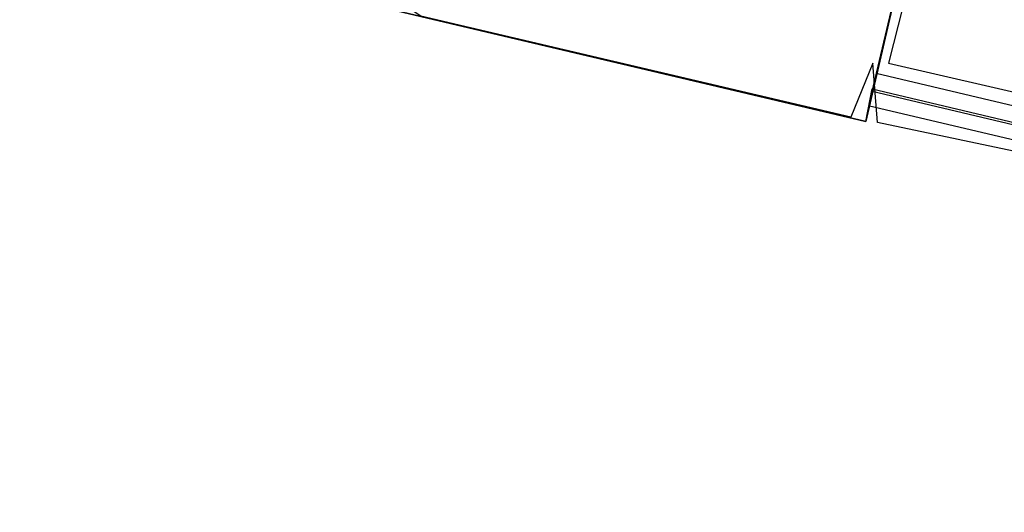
# Model space of a CAD drawing. Header units: feet. Extents: x -79 to 198, y -22 to 181.
# Tile 91 of 256: x 111 to 121, y 34 to 39. Entities that reach past the tile are written whole.
import ezdxf

# ---------------------------------------------------------------- set-up
doc = ezdxf.new("R2010")
doc.units = ezdxf.units.FT
for name, color, linetype in [('A-AREA-UNIDAD', 30, 'CONTINUOUS'), ('A-LINEA', 7, 'CONTINUOUS'), ('A-MURO-CONCRETO', 8, 'CONTINUOUS')]:
    doc.layers.add(name, color=color, linetype=linetype)

msp = doc.modelspace()

# ---------------------------------------------------------------- linework, layer by layer
at = {"layer": 'A-AREA-UNIDAD'}
for points in [[(98.32, 43.8756), (114.24, 40.1956), (114.72, 42.2044), (115.68, 42.2044), (118.96, 41.4044), (119.808, 41.4044), (119.84, 40.32), (119.392, 38.56), (124.96, 37.28), (125.072, 37.0489), (126.592, 39.3956), (128.032, 42.3289), (129.088, 45.1733), (129.84, 48.2133), (130.32, 51.9644), (130.32, 55.6089), (130.048, 58.2044), (129.12, 62.88), (128.88, 65.8489), (128.992, 69.2444), (129.6, 72.8889)], [(108.72, 21.7244), (112.288, 24.32), (118.8, 29.9556), (122.72, 34.0444), (124.928, 36.7644), (119.28, 37.9556), (119.232, 38.56), (119.008, 38.0089), (114.608, 39.04), (114.32, 39.2356), (114.48, 39.84), (113.152, 39.9289), (97.952, 43.5556)]]:
    msp.add_lwpolyline(points, dxfattribs=at)
at = {"layer": 'A-LINEA'}
for p, q in [((119.2667, 38.4578), (124.8933, 37.1244)), ((125.3067, 36.8311), (119.2267, 38.2711)), ((119.2, 38.1244), (124.68, 36.8311))]:
    msp.add_line(p, q, dxfattribs=at)
for points in [[(119.2267, 38.2711), (123.76, 57.4311), (117, 59.0311), (117.1467, 59.6844), (114.56, 60.2978), (115.0667, 62.4444), (118.2, 75.6978), (129.9467, 72.9244)], [(114.3067, 39.1111), (119.16, 37.9644), (119.84, 40.8844), (115, 42.0311), (114.3067, 39.1111)], [(67.2267, 7.6444), (67.2667, 7.8178), (67.76, 9.9244), (68.1067, 9.9378), (69.9867, 17.8978), (72.5733, 17.2844), (72.7333, 17.9244), (80.72, 16.0444), (83.12, 15.4711), (87.16, 14.5111), (90.12, 27.0044), (94.6533, 25.9244), (94.8133, 26.5778), (97.52, 25.9378), (103.5333, 24.5111), (107.3733, 40.7511), (107.64, 40.6978), (108.9733, 40.3778), (112.68, 39.4978), (119.16, 37.9644), (119.2267, 38.2978), (125.3067, 36.8578)]]:
    msp.add_lwpolyline(points, dxfattribs=at)
at = {"layer": 'A-MURO-CONCRETO'}
msp.add_lwpolyline([(114.3067, 39.1111), (119.4267, 39.1111), (119.16, 37.9644), (114.3067, 39.1111), (114.3067, 39.1111)], dxfattribs=at)

doc.saveas('drawing.dxf')
